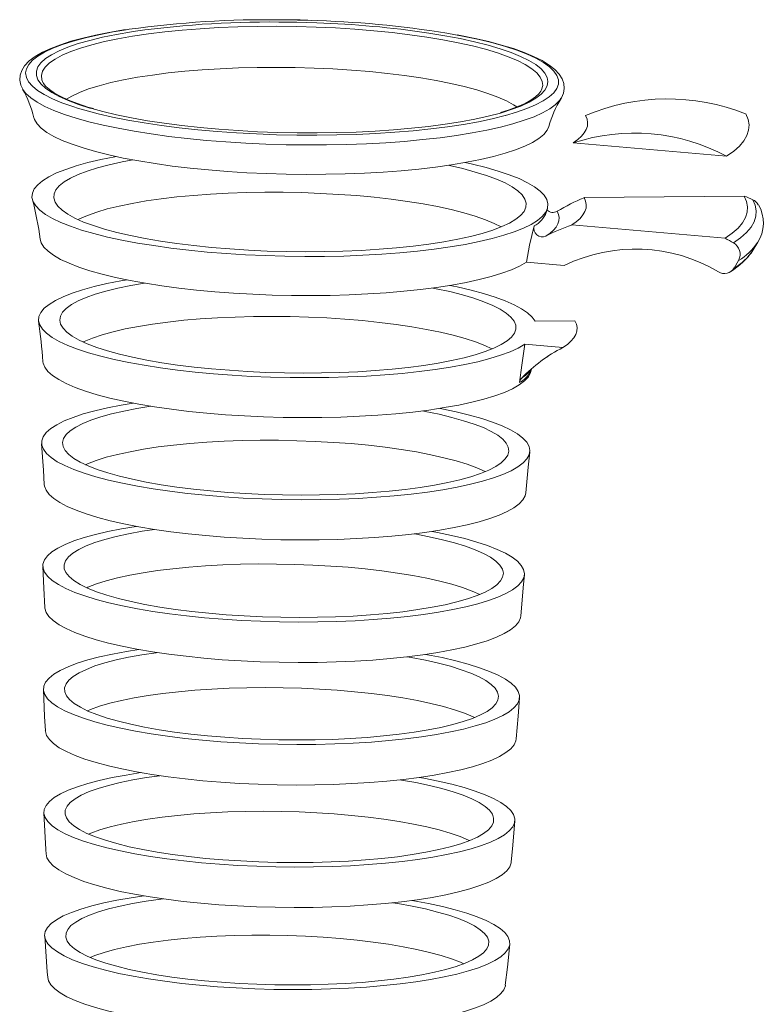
# Model space of a CAD drawing. Header units: millimetres. Extents: x 0 to 314, y -1 to 235.
# Tile 2 of 2: x 159 to 248, y 118 to 235. Entities that reach past the tile are written whole.
import ezdxf

# ---------------------------------------------------------------- set-up
doc = ezdxf.new("R2010")
doc.units = ezdxf.units.MM

msp = doc.modelspace()

# ---------------------------------------------------------------- linework, layer by layer
at = {"color": 7, "linetype": 'Continuous', "lineweight": 15}
for p, q in [((223.56, 225.68), (223.51, 225.61)), ((224.99, 220.37), (243.24, 218.79)), ((245.34, 214.05), (226.29, 213.86)), ((243.07, 209.03), (224.82, 210.61)), ((246.41, 207.65), (246.96, 208.58)), ((246.96, 208.58), (246.92, 208.51)), ((246.41, 207.65), (246.37, 207.59)), ((219.43, 206.19), (223.94, 205.8)), ((244.13, 205.49), (244.66, 206.4)), ((225.2, 199.21), (220.49, 199.16)), ((223.77, 196.03), (219.26, 196.42))]:
    msp.add_line(p, q, dxfattribs=at)
at = {"color": 8, "linetype": 'Continuous', "lineweight": 15, "flags": 128}
for points in [[(194.62, 234.92), (192.23, 234.99), (190.31, 235.02)], [(191.12, 234.74), (192.14, 234.72), (194.5, 234.65)], [(172.18, 233.89), (172.13, 233.88), (170.29, 233.58), (168.58, 233.24), (167, 232.88), (165.55, 232.49), (164.26, 232.07), (163.13, 231.64), (162.15, 231.18), (161.35, 230.7), (160.71, 230.21), (160.26, 229.71), (159.98, 229.2), (159.89, 228.69), (159.98, 228.17), (160.24, 227.65), (160.69, 227.13), (161.31, 226.62), (162.11, 226.12), (163.08, 225.63), (164.21, 225.15), (165.49, 224.7), (166.17, 224.48)], [(167.75, 224.46), (167.54, 224.52), (166.16, 224.96), (164.94, 225.41), (163.88, 225.89), (162.99, 226.37), (162.27, 226.87), (161.72, 227.37), (161.35, 227.88), (161.17, 228.4), (161.17, 228.9), (161.35, 229.41), (161.71, 229.91), (162.26, 230.4), (162.97, 230.87), (163.87, 231.33), (164.92, 231.76), (166.14, 232.18), (167.51, 232.57), (169.03, 232.94), (170.68, 233.28), (172.46, 233.58), (172.94, 233.66)], [(221.16, 226.54), (221.23, 226.68), (221.37, 227.19), (221.32, 227.69), (221.08, 228.2), (220.67, 228.7), (220.07, 229.2), (219.3, 229.69), (218.36, 230.17), (217.25, 230.63), (215.99, 231.08), (214.57, 231.51), (213.01, 231.91), (211.32, 232.29), (209.51, 232.64), (207.59, 232.96), (205.57, 233.24), (203.46, 233.5), (201.28, 233.72), (199.04, 233.9), (196.75, 234.05), (194.43, 234.15), (192.1, 234.22), (189.76, 234.25), (187.43, 234.24), (185.13, 234.18), (182.86, 234.09), (180.65, 233.96), (178.51, 233.79), (176.45, 233.59), (174.48, 233.35), (172.61, 233.07), (170.87, 232.76), (169.25, 232.42), (167.77, 232.06), (166.43, 231.66), (165.25, 231.25), (164.24, 230.81), (163.39, 230.35), (162.71, 229.88), (162.21, 229.39), (161.9, 228.9), (161.76, 228.39), (161.81, 227.89), (161.94, 227.56)], [(207.83, 233.44), (209.73, 233.13), (211.56, 232.78), (213.28, 232.4), (214.87, 232), (216.31, 231.58), (217.61, 231.13), (218.75, 230.66), (219.73, 230.18), (220.54, 229.69), (221.17, 229.19), (221.63, 228.68), (221.91, 228.17), (222, 227.66), (221.91, 227.15), (221.64, 226.65), (221.18, 226.16), (220.55, 225.68), (219.75, 225.21), (218.77, 224.76), (217.63, 224.33), (216.58, 224)], [(216.95, 223.64), (218.26, 224.03), (219.47, 224.45), (220.53, 224.9), (221.42, 225.37), (222.14, 225.85), (222.68, 226.35), (223.05, 226.85), (223.23, 227.37), (223.24, 227.88), (223.06, 228.4), (222.7, 228.92), (222.16, 229.43), (221.45, 229.94), (220.57, 230.44), (219.52, 230.92), (218.31, 231.39), (216.95, 231.84), (215.45, 232.26), (213.8, 232.67), (212.03, 233.05), (211, 233.24)], [(188.45, 220.23), (186.06, 220.34), (183.69, 220.49), (181.38, 220.67), (179.11, 220.89), (176.92, 221.15), (174.81, 221.44), (172.8, 221.76), (170.88, 222.11), (169.09, 222.49), (167.42, 222.89), (165.88, 223.32), (164.49, 223.77), (163.25, 224.23), (162.17, 224.72), (161.25, 225.22), (160.5, 225.72), (159.93, 226.24), (159.53, 226.76), (159.53, 226.76)], [(223.51, 225.61), (223.37, 225.42), (222.87, 224.91), (222.2, 224.43), (221.35, 223.95), (220.34, 223.49), (219.16, 223.06), (217.83, 222.64), (216.36, 222.25), (214.74, 221.89), (213, 221.56), (211.14, 221.26), (209.16, 220.99), (207.09, 220.76), (204.93, 220.56), (202.7, 220.4), (200.4, 220.27), (198.06, 220.19), (195.68, 220.14), (193.27, 220.13), (190.86, 220.16), (188.45, 220.23)]]:
    msp.add_lwpolyline(points, dxfattribs=at)
at = {"color": 7, "linetype": 'Continuous', "lineweight": 15, "flags": 128}
for points in [[(172, 233.88), (171.53, 233.81), (169.8, 233.52), (168.18, 233.19), (166.67, 232.84), (165.28, 232.46), (164.02, 232.05), (162.89, 231.62), (161.89, 231.16), (161.04, 230.66), (160.32, 230.13), (159.76, 229.55), (159.42, 229), (159.23, 228.45), (159.18, 227.84), (159.3, 227.26), (159.54, 226.76)], [(223.49, 225.6), (223.6, 225.74), (223.84, 226.29), (223.94, 226.85), (223.89, 227.44), (223.68, 228.01), (223.34, 228.55), (222.83, 229.09), (222.14, 229.63), (221.29, 230.16), (220.29, 230.66), (219.15, 231.14), (217.89, 231.59), (216.49, 232.02), (214.98, 232.42), (213.35, 232.8), (211.61, 233.16), (211.19, 233.23)], [(164.73, 225.56), (165.38, 225.94), (166.3, 226.38), (167.38, 226.79), (168.62, 227.18), (170.01, 227.54), (171.54, 227.87), (173.19, 228.18), (174.97, 228.45), (176.85, 228.69), (178.83, 228.9), (180.89, 229.07), (183.01, 229.2), (185.2, 229.29), (187.42, 229.35), (189.67, 229.36), (191.93, 229.34), (194.19, 229.27), (196.43, 229.17), (198.64, 229.03), (200.8, 228.85), (202.91, 228.63), (204.94, 228.38), (206.88, 228.1), (208.72, 227.79), (210.45, 227.44), (212.05, 227.07), (213.53, 226.68), (214.86, 226.26), (216.04, 225.82), (217.06, 225.37), (217.91, 224.9), (218.3, 224.65)], [(167.95, 224.45), (167.27, 224.64), (166.06, 225.05), (164.99, 225.46), (164.08, 225.88), (163.32, 226.3), (162.72, 226.71), (162.29, 227.09), (162.01, 227.44), (161.96, 227.55)], [(221.16, 226.54), (221.15, 226.52), (220.92, 226.21), (220.52, 225.84), (219.97, 225.46), (219.27, 225.08), (218.41, 224.69), (217.4, 224.32), (216.37, 223.99)], [(166.17, 224.48), (166.93, 224.26), (168.5, 223.84), (170.21, 223.45), (172.04, 223.09), (173.99, 222.75), (176.03, 222.45), (178.16, 222.17), (180.37, 221.94), (182.65, 221.73), (184.97, 221.57), (187.33, 221.44), (189.72, 221.35), (192.12, 221.3), (194.51, 221.29), (196.89, 221.32), (199.24, 221.39), (201.54, 221.49), (203.78, 221.64), (205.96, 221.82), (208.05, 222.04), (210.05, 222.29), (211.95, 222.58), (213.72, 222.9), (215.37, 223.25), (216.89, 223.62), (216.95, 223.64)], [(216.58, 224), (216.34, 223.93), (214.89, 223.55), (213.31, 223.2), (211.59, 222.88), (209.76, 222.59), (207.81, 222.33), (205.77, 222.11), (203.64, 221.92), (201.44, 221.78), (199.18, 221.67), (196.87, 221.6), (194.54, 221.56), (192.18, 221.57), (189.82, 221.62), (187.47, 221.71), (185.15, 221.84), (182.86, 222), (180.63, 222.2), (178.46, 222.44), (176.38, 222.71), (174.38, 223.01), (172.48, 223.35), (170.71, 223.71), (169.05, 224.1), (167.75, 224.46)], [(245.51, 223.82), (245.79, 223.17), (245.91, 222.53), (245.86, 221.89), (245.66, 221.25), (245.29, 220.62), (244.77, 220), (244.08, 219.39), (243.24, 218.79)], [(160.86, 223.38), (160.94, 223.14), (161.26, 222.64), (161.75, 222.13), (162.41, 221.63), (163.25, 221.15), (164.25, 220.67), (165.41, 220.21), (166.72, 219.77), (168.18, 219.34), (169.78, 218.95), (171.5, 218.57), (173.34, 218.23), (175.29, 217.91), (177.33, 217.62), (179.46, 217.37), (181.65, 217.16), (183.91, 216.97), (186.21, 216.83), (188.54, 216.72)], [(224.99, 220.37), (225.53, 220.76), (225.97, 221.16), (226.31, 221.56), (226.55, 221.97), (226.68, 222.38), (226.71, 222.79), (226.64, 223.21), (226.45, 223.63)], [(188.54, 216.72), (190.88, 216.66), (193.23, 216.63), (195.57, 216.64), (197.89, 216.69), (200.17, 216.77), (202.4, 216.9), (204.56, 217.06), (206.65, 217.26), (208.64, 217.5), (210.54, 217.76), (212.33, 218.07), (213.99, 218.4), (215.52, 218.76), (216.91, 219.14), (218.15, 219.56), (219.24, 219.99), (220.16, 220.44), (220.91, 220.91), (221.49, 221.39), (221.9, 221.89), (222.11, 222.33)], [(188.37, 206.96), (186.04, 207.07), (183.74, 207.21), (181.49, 207.39), (179.29, 207.61), (177.17, 207.86), (175.12, 208.15), (173.18, 208.46), (171.33, 208.81), (169.61, 209.18), (168.01, 209.58), (166.55, 210), (165.24, 210.45), (164.08, 210.91), (163.08, 211.38), (162.24, 211.87), (161.58, 212.37), (161.09, 212.87), (160.77, 213.38), (160.64, 213.89), (160.69, 214.4), (160.91, 214.9), (161.32, 215.39), (161.9, 215.88), (162.65, 216.35), (163.57, 216.8), (164.66, 217.23), (165.9, 217.64), (167.29, 218.03), (168.82, 218.39), (170.48, 218.72), (170.65, 218.75)], [(172.64, 218.35), (171.37, 218.11), (169.84, 217.78), (168.45, 217.41), (167.22, 217.02), (166.13, 216.61), (165.21, 216.18), (164.46, 215.73), (163.89, 215.27), (163.49, 214.79), (163.27, 214.31), (163.23, 213.82), (163.38, 213.33), (163.71, 212.84), (164.22, 212.36), (164.9, 211.88), (165.75, 211.42), (166.77, 210.96), (167.95, 210.53), (169.28, 210.11), (170.75, 209.71), (172.36, 209.34), (174.09, 209), (175.93, 208.69), (177.87, 208.4), (179.9, 208.15), (182, 207.94), (184.17, 207.76), (186.38, 207.62), (188.62, 207.51)], [(212.16, 218.04), (213.03, 217.84), (214.63, 217.44), (216.09, 217.02), (217.4, 216.58), (218.56, 216.12), (219.56, 215.64), (220.4, 215.15), (221.06, 214.65), (221.55, 214.15), (221.87, 213.64), (222, 213.13), (221.95, 212.62), (221.73, 212.12), (221.32, 211.63), (220.74, 211.15), (219.99, 210.68), (219.07, 210.23), (217.98, 209.79), (216.74, 209.38), (215.35, 209), (213.82, 208.64), (212.16, 208.3), (210.37, 208), (208.48, 207.73), (206.48, 207.5), (204.39, 207.3), (202.23, 207.14), (200, 207.01), (197.72, 206.92), (195.41, 206.87), (193.07, 206.86), (190.72, 206.89), (188.37, 206.96)], [(188.62, 207.51), (190.88, 207.45), (193.14, 207.42), (195.39, 207.44), (197.61, 207.49), (199.79, 207.59), (201.92, 207.72), (203.98, 207.89), (205.96, 208.09), (207.84, 208.33), (209.62, 208.61), (211.27, 208.91), (212.8, 209.25), (214.19, 209.61), (215.43, 210), (216.51, 210.41), (217.43, 210.84), (218.18, 211.29), (218.75, 211.75), (219.15, 212.23), (219.37, 212.71), (219.41, 213.2), (219.26, 213.69), (218.93, 214.18), (218.43, 214.66), (217.74, 215.14), (216.89, 215.61), (215.87, 216.06), (214.69, 216.5), (213.36, 216.91), (211.89, 217.31), (210.28, 217.68), (210.15, 217.71)], [(166.11, 211.25), (166.28, 211.33), (167.23, 211.75), (168.34, 212.15), (169.6, 212.52), (171.01, 212.86), (172.55, 213.18), (174.21, 213.47), (175.99, 213.72), (177.86, 213.95), (179.83, 214.13), (181.88, 214.28), (183.98, 214.39), (186.14, 214.47), (188.32, 214.5), (190.53, 214.5), (192.74, 214.46), (194.94, 214.37), (197.12, 214.25), (199.26, 214.1), (201.34, 213.9), (203.36, 213.67), (205.3, 213.41), (207.14, 213.11), (208.88, 212.79), (210.5, 212.44), (211.99, 212.06), (213.34, 211.66), (214.55, 211.24), (215.6, 210.8), (216.44, 210.38)], [(226.29, 213.86), (226.47, 213.45), (226.54, 213.03), (226.52, 212.62), (226.38, 212.2), (226.15, 211.8), (225.81, 211.39), (225.36, 211), (224.82, 210.61)], [(243.07, 209.03), (243.91, 209.63), (244.6, 210.24), (245.12, 210.86), (245.49, 211.49), (245.69, 212.13), (245.74, 212.77), (245.62, 213.41), (245.34, 214.05)], [(246.36, 213.61), (246.65, 212.96), (246.77, 212.3), (246.73, 211.65), (246.52, 211), (246.14, 210.36), (245.61, 209.72), (244.91, 209.1), (244.05, 208.49)], [(223.08, 212.25), (223.25, 211.87), (223.32, 211.49), (223.29, 211.12), (223.17, 210.74), (222.96, 210.37), (222.65, 210), (222.24, 209.64), (221.75, 209.29)], [(221.8, 212.08), (221.89, 212.41), (221.93, 212.55)], [(220.36, 210.5), (219.8, 208.19), (219.43, 206.19)], [(161.6, 208.92), (161.74, 208.48), (162.05, 207.98), (162.55, 207.49), (163.21, 207), (164.05, 206.52), (165.06, 206.05), (166.22, 205.6), (167.53, 205.17), (168.99, 204.76), (170.59, 204.37), (172.31, 204.01), (174.14, 203.68), (176.08, 203.37), (178.11, 203.1), (180.22, 202.87), (182.39, 202.66), (184.62, 202.5), (186.9, 202.37), (189.19, 202.27), (191.5, 202.22), (193.81, 202.21), (196.1, 202.23), (198.36, 202.3), (200.58, 202.4), (202.75, 202.54), (204.84, 202.72), (206.85, 202.93), (208.76, 203.18), (210.57, 203.46), (212.26, 203.77), (213.83, 204.11), (215.25, 204.48), (216.53, 204.88), (217.66, 205.29), (218.63, 205.73), (219.43, 206.19)], [(219.26, 196.42), (218.46, 195.97), (217.49, 195.53), (216.37, 195.11), (215.09, 194.72), (213.66, 194.35), (212.1, 194.01), (210.4, 193.7), (208.6, 193.41), (206.68, 193.17), (204.67, 192.95), (202.58, 192.78), (200.42, 192.64), (198.2, 192.53), (195.93, 192.47), (193.64, 192.45), (191.33, 192.46), (189.02, 192.51), (186.73, 192.6), (184.46, 192.73), (182.23, 192.9), (180.05, 193.1), (177.94, 193.34), (175.91, 193.61), (173.97, 193.92), (172.14, 194.25), (170.42, 194.61), (168.82, 195), (167.37, 195.41), (166.05, 195.84), (164.89, 196.29), (163.88, 196.76), (163.05, 197.24), (162.38, 197.73), (161.88, 198.22), (161.57, 198.72), (161.43, 199.22), (161.47, 199.72), (161.69, 200.21), (162.1, 200.7), (162.67, 201.17), (163.42, 201.63), (164.34, 202.08), (165.42, 202.5), (166.65, 202.9), (168.04, 203.28), (169.56, 203.63), (171.21, 203.95), (171.97, 204.08)], [(174.01, 203.7), (172.38, 203.42), (170.84, 203.1), (169.43, 202.75), (168.17, 202.38), (167.07, 201.99), (166.12, 201.57), (165.33, 201.14), (164.72, 200.69), (164.29, 200.23), (164.03, 199.76), (163.95, 199.28), (164.05, 198.8), (164.34, 198.32), (164.8, 197.85), (165.43, 197.38), (166.24, 196.92), (167.21, 196.47), (168.34, 196.05), (169.62, 195.63), (171.04, 195.25), (172.6, 194.88), (174.28, 194.54), (176.07, 194.23), (177.96, 193.95), (179.94, 193.71), (182, 193.5), (184.11, 193.32), (186.27, 193.18), (188.46, 193.08)], [(188.46, 193.08), (190.67, 193.02), (192.88, 192.99), (195.08, 193.01), (197.25, 193.06), (199.38, 193.15), (201.46, 193.29), (203.47, 193.45), (205.39, 193.66), (207.22, 193.9), (208.94, 194.17), (210.54, 194.47), (212.02, 194.8), (213.35, 195.16), (214.54, 195.55), (215.57, 195.95), (216.43, 196.38), (217.13, 196.82), (217.65, 197.28), (218, 197.74), (218.17, 198.22), (218.16, 198.7), (217.96, 199.17), (217.59, 199.65), (217.04, 200.12), (216.32, 200.59), (215.43, 201.04), (214.38, 201.48), (213.18, 201.9), (211.82, 202.3), (210.33, 202.68), (208.71, 203.03), (208.29, 203.11)], [(210.34, 203.42), (211.22, 203.24), (212.85, 202.85), (214.35, 202.45), (215.71, 202.02), (216.92, 201.58), (217.97, 201.12), (218.86, 200.64), (219.58, 200.16), (220.12, 199.66), (220.49, 199.16)], [(166.71, 196.69), (166.84, 196.76), (167.83, 197.16), (168.98, 197.55), (170.28, 197.91), (171.72, 198.24), (173.29, 198.55), (174.98, 198.82), (176.78, 199.06), (178.68, 199.27), (180.66, 199.44), (182.72, 199.57), (184.82, 199.66), (186.98, 199.72), (189.16, 199.73), (191.35, 199.71), (193.54, 199.65), (195.71, 199.55), (197.85, 199.41), (199.94, 199.23), (201.97, 199.02), (203.93, 198.78), (205.8, 198.5), (207.56, 198.19), (209.22, 197.85), (210.74, 197.49), (212.14, 197.1), (213.39, 196.69), (214.48, 196.26), (215.34, 195.86)], [(223.77, 196.03), (224.3, 196.41), (224.73, 196.8), (225.07, 197.19), (225.3, 197.59), (225.43, 197.99), (225.45, 198.4), (225.38, 198.8), (225.2, 199.21)], [(219.26, 196.42), (218.89, 193.94), (218.63, 191.86)], [(221.7, 194.8), (221.85, 194.9), (222.11, 195.08)], [(161.95, 194.35), (161.97, 194.19), (162.16, 193.69), (162.54, 193.2), (163.09, 192.7), (163.82, 192.22), (164.72, 191.74), (165.78, 191.28), (167.01, 190.84), (168.39, 190.42), (169.91, 190.02), (171.56, 189.64), (173.34, 189.29), (175.23, 188.98), (177.22, 188.69), (179.29, 188.44), (181.44, 188.22), (183.65, 188.04), (185.9, 187.89), (188.19, 187.79)], [(188.19, 187.79), (190.5, 187.72), (192.8, 187.7), (195.1, 187.71), (197.37, 187.76), (199.6, 187.85), (201.78, 187.99), (203.89, 188.15), (205.91, 188.36), (207.84, 188.6), (209.67, 188.88), (211.38, 189.19), (212.95, 189.52), (214.39, 189.89), (215.68, 190.28), (216.82, 190.7), (217.79, 191.13), (218.59, 191.59), (219.22, 192.06), (219.67, 192.54), (219.94, 193.03), (220.01, 193.35)], [(219.7, 193.04), (220, 193.36), (220.05, 193.41)], [(188.02, 178.03), (185.74, 178.13), (183.48, 178.27), (181.27, 178.46), (179.12, 178.67), (177.05, 178.93), (175.06, 179.21), (173.17, 179.53), (171.39, 179.88), (169.74, 180.25), (168.22, 180.65), (166.84, 181.08), (165.62, 181.52), (164.55, 181.98), (163.65, 182.45), (162.92, 182.94), (162.37, 183.43), (162, 183.93), (161.8, 184.43), (161.8, 184.93), (161.97, 185.42), (162.33, 185.91), (162.87, 186.39), (163.59, 186.85), (164.47, 187.3), (165.53, 187.72), (166.74, 188.13), (168.11, 188.51), (169.62, 188.86), (171.26, 189.18), (172.67, 189.42)], [(174.76, 189.05), (173.12, 188.78), (171.55, 188.48), (170.11, 188.15), (168.81, 187.78), (167.66, 187.4), (166.67, 186.99), (165.85, 186.57), (165.19, 186.13), (164.71, 185.67), (164.41, 185.21), (164.29, 184.74), (164.35, 184.26), (164.59, 183.79), (165.01, 183.32), (165.61, 182.85), (166.38, 182.39), (167.32, 181.95), (168.41, 181.52), (169.66, 181.11), (171.06, 180.72), (172.59, 180.36), (174.24, 180.02), (176.01, 179.71), (177.87, 179.43), (179.83, 179.19), (181.86, 178.98), (183.95, 178.8), (186.09, 178.66), (188.26, 178.56)], [(209.13, 188.79), (209.36, 188.75), (211.08, 188.39), (212.67, 188), (214.12, 187.58), (215.42, 187.15), (216.57, 186.7), (217.55, 186.23), (218.37, 185.75), (219.01, 185.26), (219.47, 184.77), (219.76, 184.27), (219.85, 183.77), (219.77, 183.27), (219.5, 182.78), (219.05, 182.3), (218.43, 181.83), (217.62, 181.37), (216.65, 180.94), (215.52, 180.52), (214.23, 180.13), (212.79, 179.76), (211.21, 179.42), (209.5, 179.12), (207.68, 178.84), (205.74, 178.6), (203.72, 178.39), (201.61, 178.22), (199.43, 178.09), (197.2, 178), (194.93, 177.95), (192.64, 177.93), (190.33, 177.96), (188.02, 178.03)], [(188.26, 178.56), (190.45, 178.5), (192.65, 178.48), (194.82, 178.49), (196.98, 178.55), (199.09, 178.64), (201.14, 178.78), (203.12, 178.95), (205.02, 179.15), (206.82, 179.39), (208.51, 179.66), (210.09, 179.97), (211.53, 180.3), (212.82, 180.66), (213.97, 181.05), (214.96, 181.45), (215.79, 181.88), (216.44, 182.32), (216.92, 182.78), (217.22, 183.24), (217.34, 183.71), (217.28, 184.18), (217.04, 184.66), (216.62, 185.13), (216.02, 185.6), (215.25, 186.05), (214.32, 186.5), (213.22, 186.93), (211.97, 187.33), (210.58, 187.72), (209.05, 188.09), (207.39, 188.43), (207.03, 188.49)], [(161.78, 184.58), (162.01, 181.43), (162.1, 179.73)], [(167, 182.09), (167.24, 182.2), (168.28, 182.59), (169.47, 182.97), (170.82, 183.32), (172.3, 183.64), (173.91, 183.94), (175.64, 184.2), (177.48, 184.42), (179.41, 184.61), (181.42, 184.77), (183.5, 184.88), (185.62, 184.96), (187.78, 185), (189.97, 185), (192.15, 184.95), (194.33, 184.87), (196.48, 184.75), (198.6, 184.6), (200.65, 184.4), (202.64, 184.17), (204.55, 183.91), (206.35, 183.61), (208.05, 183.28), (209.63, 182.93), (211.07, 182.55), (212.37, 182.15), (213.52, 181.73), (214.51, 181.29), (214.55, 181.27)], [(219.36, 178.75), (219.65, 181.81), (219.86, 183.58)], [(162.11, 179.74), (162.13, 179.55), (162.32, 179.05), (162.68, 178.56), (163.23, 178.08), (163.95, 177.6), (164.84, 177.13), (165.89, 176.68), (167.1, 176.24), (168.46, 175.82), (169.95, 175.43), (171.58, 175.06), (173.34, 174.72), (175.2, 174.4), (177.16, 174.12), (179.2, 173.87), (181.32, 173.66), (183.5, 173.48), (185.72, 173.34), (187.98, 173.23)], [(187.98, 173.23), (190.25, 173.17), (192.53, 173.14), (194.79, 173.15), (197.03, 173.21), (199.23, 173.3), (201.37, 173.43), (203.45, 173.59), (205.45, 173.8), (207.35, 174.03), (209.15, 174.31), (210.84, 174.61), (212.39, 174.94), (213.81, 175.3), (215.08, 175.69), (216.2, 176.1), (217.16, 176.53), (217.95, 176.98), (218.57, 177.44), (219.01, 177.92), (219.28, 178.4), (219.36, 178.75)], [(187.81, 163.47), (185.55, 163.57), (183.33, 163.71), (181.15, 163.89), (179.03, 164.11), (176.99, 164.36), (175.03, 164.64), (173.17, 164.95), (171.42, 165.3), (169.79, 165.67), (168.29, 166.06), (166.93, 166.48), (165.72, 166.91), (164.67, 167.37), (163.78, 167.84), (163.06, 168.31), (162.52, 168.8), (162.15, 169.29), (161.96, 169.78), (161.95, 170.28), (162.13, 170.76), (162.48, 171.24), (163.01, 171.71), (163.72, 172.17), (164.59, 172.61), (165.63, 173.03), (166.83, 173.43), (168.18, 173.8), (169.67, 174.15), (171.29, 174.47), (173.03, 174.76), (173.07, 174.76)], [(175.22, 174.4), (173.75, 174.17), (172.13, 173.88), (170.65, 173.56), (169.3, 173.21), (168.11, 172.83), (167.07, 172.43), (166.2, 172.01), (165.49, 171.58), (164.97, 171.13), (164.62, 170.67), (164.46, 170.2), (164.47, 169.72), (164.68, 169.25), (165.06, 168.78), (165.62, 168.31), (166.36, 167.86), (167.26, 167.41), (168.33, 166.98), (169.56, 166.57), (170.93, 166.18), (172.44, 165.81), (174.08, 165.47), (175.84, 165.16), (177.69, 164.88), (179.64, 164.63), (181.66, 164.42), (183.75, 164.24), (185.88, 164.1), (188.05, 164)], [(208.22, 174.16), (208.85, 174.04), (210.54, 173.68), (212.11, 173.3), (213.54, 172.89), (214.82, 172.47), (215.95, 172.02), (216.93, 171.56), (217.73, 171.09), (218.36, 170.6), (218.82, 170.12), (219.1, 169.62), (219.19, 169.13), (219.11, 168.64), (218.85, 168.16), (218.4, 167.68), (217.78, 167.22), (216.99, 166.77), (216.04, 166.34), (214.92, 165.93), (213.64, 165.54), (212.22, 165.18), (210.67, 164.85), (208.99, 164.54), (207.19, 164.27), (205.28, 164.03), (203.28, 163.83), (201.21, 163.66), (199.06, 163.53), (196.86, 163.44), (194.62, 163.39), (192.36, 163.38), (190.08, 163.4), (187.81, 163.47)], [(188.05, 164), (190.24, 163.94), (192.42, 163.92), (194.6, 163.94), (196.74, 164), (198.84, 164.09), (200.89, 164.23), (202.86, 164.4), (204.75, 164.61), (206.53, 164.85), (208.21, 165.13), (209.76, 165.44), (211.17, 165.77), (212.44, 166.14), (213.56, 166.53), (214.52, 166.93), (215.31, 167.36), (215.92, 167.81), (216.36, 168.26), (216.61, 168.73), (216.69, 169.2), (216.58, 169.67), (216.28, 170.15), (215.81, 170.62), (215.16, 171.08), (214.34, 171.53), (213.35, 171.97), (212.2, 172.39), (210.9, 172.79), (209.46, 173.17), (207.88, 173.52), (206.18, 173.85), (206.07, 173.87)], [(161.93, 169.97), (162.07, 167.39), (162.17, 165.1)], [(167.15, 167.46), (167.27, 167.52), (168.3, 167.91), (169.48, 168.28), (170.81, 168.63), (172.27, 168.95), (173.87, 169.24), (175.58, 169.49), (177.39, 169.72), (179.3, 169.91), (181.28, 170.06), (183.33, 170.17), (185.43, 170.25), (187.57, 170.29), (189.72, 170.28), (191.89, 170.24), (194.04, 170.16), (196.16, 170.04), (198.25, 169.89), (200.28, 169.7), (202.24, 169.47), (204.12, 169.21), (205.91, 168.91), (207.58, 168.59), (209.14, 168.24), (210.57, 167.87), (211.85, 167.47), (212.99, 167.06), (213.89, 166.66)], [(218.79, 164.12), (219.09, 167.9), (219.19, 168.98)], [(162.18, 165.1), (162.18, 165.01), (162.33, 164.52), (162.66, 164.03), (163.17, 163.54), (163.86, 163.06), (164.72, 162.59), (165.75, 162.13), (166.93, 161.69), (168.27, 161.27), (169.76, 160.87), (171.38, 160.5), (173.12, 160.15), (174.98, 159.84), (176.93, 159.55), (178.98, 159.3), (181.09, 159.08), (183.27, 158.9), (185.5, 158.76), (187.76, 158.66)], [(187.76, 158.66), (190.03, 158.59), (192.31, 158.57), (194.58, 158.58), (196.82, 158.63), (199.02, 158.73), (201.16, 158.86), (203.24, 159.03), (205.23, 159.24), (207.13, 159.48), (208.91, 159.76), (210.58, 160.06), (212.12, 160.4), (213.52, 160.77), (214.77, 161.16), (215.86, 161.57), (216.79, 162.01), (217.54, 162.46), (218.12, 162.93), (218.52, 163.41), (218.74, 163.89), (218.78, 164.13)], [(187.59, 148.89), (185.33, 149), (183.1, 149.14), (180.93, 149.32), (178.81, 149.54), (176.76, 149.79), (174.81, 150.07), (172.95, 150.39), (171.21, 150.74), (169.59, 151.11), (168.11, 151.51), (166.77, 151.93), (165.58, 152.37), (164.55, 152.82), (163.69, 153.3), (163, 153.78), (162.49, 154.26), (162.16, 154.76), (162.01, 155.25), (162.05, 155.74), (162.27, 156.23), (162.67, 156.71), (163.25, 157.17), (164.01, 157.63), (164.93, 158.06), (166.03, 158.48), (167.27, 158.87), (168.67, 159.23), (170.21, 159.57), (171.88, 159.88), (173.35, 160.11)], [(175.54, 159.75), (175.41, 159.73), (173.7, 159.47), (172.11, 159.19), (170.64, 158.87), (169.31, 158.52), (168.13, 158.15), (167.11, 157.75), (166.24, 157.34), (165.55, 156.91), (165.03, 156.46), (164.69, 156.01), (164.52, 155.55), (164.54, 155.08), (164.74, 154.61), (165.12, 154.15), (165.67, 153.68), (166.4, 153.23), (167.3, 152.79), (168.35, 152.37), (169.57, 151.96), (170.92, 151.58), (172.41, 151.21), (174.03, 150.88), (175.76, 150.57), (177.6, 150.29), (179.52, 150.05), (181.52, 149.84), (183.58, 149.67), (185.69, 149.53), (187.83, 149.43)], [(207.44, 159.52), (207.67, 159.48), (209.42, 159.14), (211.03, 158.76), (212.52, 158.36), (213.86, 157.94), (215.05, 157.5), (216.07, 157.05), (216.94, 156.58), (217.62, 156.1), (218.13, 155.61), (218.46, 155.12), (218.61, 154.62), (218.57, 154.13), (218.36, 153.64), (217.95, 153.17), (217.37, 152.7), (216.62, 152.25), (215.69, 151.81), (214.6, 151.4), (213.35, 151.01), (211.95, 150.64), (210.42, 150.3), (208.75, 149.99), (206.96, 149.72), (205.06, 149.47), (203.07, 149.27), (201, 149.1), (198.85, 148.97), (196.65, 148.87), (194.41, 148.82), (192.14, 148.8), (189.87, 148.83), (187.59, 148.89)], [(187.83, 149.43), (189.99, 149.37), (192.15, 149.35), (194.3, 149.36), (196.41, 149.42), (198.49, 149.52), (200.51, 149.65), (202.46, 149.82), (204.32, 150.03), (206.08, 150.27), (207.74, 150.54), (209.27, 150.84), (210.67, 151.18), (211.92, 151.54), (213.03, 151.92), (213.97, 152.32), (214.75, 152.75), (215.36, 153.18), (215.79, 153.63), (216.04, 154.09), (216.11, 154.56), (216.01, 155.03), (215.72, 155.5), (215.25, 155.96), (214.61, 156.42), (213.8, 156.86), (212.82, 157.29), (211.68, 157.71), (210.4, 158.11), (208.97, 158.48), (207.42, 158.83), (205.74, 159.15), (205.24, 159.24)], [(162.01, 155.34), (162.15, 152.14), (162.24, 150.45)], [(167.25, 152.82), (167.6, 152.96), (168.67, 153.35), (169.9, 153.71), (171.28, 154.05), (172.8, 154.36), (174.44, 154.64), (176.19, 154.88), (178.05, 155.09), (179.99, 155.27), (182.01, 155.4), (184.09, 155.5), (186.21, 155.56), (188.36, 155.58), (190.52, 155.56), (192.68, 155.5), (194.82, 155.4), (196.94, 155.26), (199, 155.08), (201, 154.87), (202.92, 154.62), (204.75, 154.35), (206.47, 154.03), (208.08, 153.7), (209.56, 153.33), (210.9, 152.94), (212.09, 152.53), (213.12, 152.1), (213.29, 152.02)], [(218.22, 149.48), (218.44, 152.19), (218.62, 154.36)], [(162.23, 150.45), (162.24, 150.37), (162.38, 149.88), (162.71, 149.39), (163.21, 148.91), (163.89, 148.43), (164.74, 147.97), (165.76, 147.51), (166.94, 147.08), (168.26, 146.66), (169.73, 146.27), (171.33, 145.9), (173.06, 145.56), (174.89, 145.25), (176.83, 144.96), (178.85, 144.71), (180.94, 144.5), (183.1, 144.32), (185.3, 144.18), (187.53, 144.08)], [(187.53, 144.08), (189.79, 144.01), (192.04, 143.99), (194.28, 144), (196.5, 144.06), (198.67, 144.15), (200.8, 144.28), (202.85, 144.45), (204.82, 144.65), (206.69, 144.89), (208.46, 145.17), (210.11, 145.47), (211.64, 145.8), (213.02, 146.17), (214.25, 146.55), (215.33, 146.96), (216.25, 147.39), (217, 147.84), (217.57, 148.3), (217.97, 148.78), (218.19, 149.26), (218.23, 149.49)], [(187.37, 134.32), (185.13, 134.42), (182.93, 134.56), (180.78, 134.74), (178.68, 134.95), (176.66, 135.2), (174.72, 135.48), (172.89, 135.8), (171.16, 136.14), (169.56, 136.51), (168.09, 136.9), (166.77, 137.32), (165.59, 137.75), (164.58, 138.2), (163.73, 138.67), (163.05, 139.14), (162.54, 139.63), (162.21, 140.12), (162.07, 140.6), (162.1, 141.09), (162.32, 141.57), (162.72, 142.04), (163.29, 142.51), (164.04, 142.95), (164.96, 143.38), (166.04, 143.79), (167.27, 144.18), (168.65, 144.54), (170.18, 144.88), (171.83, 145.18), (173.59, 145.46), (173.61, 145.46)], [(175.85, 145.1), (174.27, 144.88), (172.63, 144.6), (171.12, 144.29), (169.74, 143.95), (168.5, 143.59), (167.43, 143.2), (166.51, 142.79), (165.77, 142.36), (165.2, 141.92), (164.81, 141.47), (164.6, 141.01), (164.58, 140.54), (164.74, 140.07), (165.08, 139.6), (165.6, 139.14), (166.3, 138.69), (167.16, 138.24), (168.2, 137.82), (169.39, 137.41), (170.73, 137.02), (172.21, 136.65), (173.82, 136.31), (175.54, 136), (177.37, 135.72), (179.29, 135.48), (181.29, 135.26), (183.35, 135.09), (185.46, 134.95), (187.61, 134.85)], [(206.68, 144.89), (207.23, 144.79), (208.96, 144.45), (210.56, 144.08), (212.03, 143.68), (213.35, 143.27), (214.53, 142.83), (215.54, 142.38), (216.4, 141.92), (217.08, 141.44), (217.58, 140.96), (217.91, 140.47), (218.05, 139.98), (218.02, 139.5), (217.8, 139.01), (217.4, 138.54), (216.83, 138.08), (216.08, 137.63), (215.17, 137.2), (214.09, 136.79), (212.85, 136.4), (211.47, 136.04), (209.95, 135.71), (208.3, 135.4), (206.53, 135.13), (204.65, 134.89), (202.68, 134.69), (200.63, 134.52), (198.51, 134.39), (196.33, 134.29), (194.12, 134.24), (191.87, 134.23), (189.62, 134.25), (187.37, 134.32)], [(187.61, 134.85), (189.77, 134.79), (191.93, 134.77), (194.08, 134.79), (196.2, 134.85), (198.28, 134.94), (200.3, 135.08), (202.24, 135.25), (204.1, 135.46), (205.85, 135.71), (207.49, 135.99), (209.01, 136.3), (210.38, 136.63), (211.62, 137), (212.69, 137.39), (213.61, 137.79), (214.35, 138.22), (214.92, 138.66), (215.31, 139.12), (215.52, 139.58), (215.54, 140.05), (215.39, 140.51), (215.04, 140.98), (214.52, 141.44), (213.83, 141.9), (212.96, 142.34), (211.92, 142.77), (210.73, 143.18), (209.39, 143.57), (207.91, 143.93), (206.3, 144.27), (204.58, 144.58), (204.43, 144.61)], [(162.07, 140.69), (162.29, 136.31), (162.33, 135.78)], [(167.36, 138.16), (167.65, 138.28), (168.71, 138.66), (169.93, 139.02), (171.29, 139.35), (172.78, 139.66), (174.4, 139.93), (176.13, 140.17), (177.96, 140.38), (179.88, 140.55), (181.87, 140.69), (183.92, 140.78), (186.01, 140.84), (188.13, 140.86), (190.26, 140.84), (192.4, 140.78), (194.51, 140.68), (196.59, 140.55), (198.63, 140.37), (200.6, 140.16), (202.49, 139.92), (204.3, 139.64), (206, 139.34), (207.59, 139), (209.05, 138.64), (210.37, 138.26), (211.54, 137.85), (212.56, 137.43), (212.68, 137.38)], [(217.62, 134.83), (217.81, 136.84), (218.05, 139.72)], [(162.32, 135.79), (162.42, 135.34), (162.71, 134.85), (163.18, 134.37), (163.83, 133.89), (164.65, 133.43), (165.64, 132.97), (166.79, 132.53), (168.1, 132.11), (169.55, 131.72), (171.14, 131.34), (172.85, 131), (174.68, 130.68), (176.61, 130.4), (178.63, 130.15), (180.72, 129.93), (182.88, 129.75), (185.08, 129.61), (187.32, 129.51)], [(187.32, 129.51), (189.57, 129.44), (191.82, 129.42), (194.07, 129.43), (196.28, 129.49), (198.46, 129.58), (200.57, 129.72), (202.62, 129.89), (204.58, 130.1), (206.45, 130.34), (208.21, 130.62), (209.84, 130.93), (211.34, 131.27), (212.7, 131.63), (213.91, 132.03), (214.96, 132.44), (215.85, 132.87), (216.56, 133.32), (217.09, 133.79), (217.45, 134.26), (217.62, 134.75), (217.63, 134.83)], [(187.15, 119.74), (184.91, 119.85), (182.71, 119.99), (180.56, 120.17), (178.46, 120.39), (176.44, 120.64), (174.51, 120.92), (172.69, 121.24), (170.97, 121.58), (169.39, 121.95), (167.93, 122.35), (166.63, 122.77), (165.47, 123.21), (164.48, 123.66), (163.66, 124.13), (163.01, 124.61), (162.54, 125.09), (162.26, 125.58), (162.15, 126.07), (162.23, 126.55), (162.49, 127.03), (162.94, 127.51), (163.56, 127.96), (164.36, 128.41), (165.33, 128.83), (166.46, 129.23), (167.74, 129.61), (169.18, 129.97), (170.75, 130.29), (172.44, 130.58), (173.95, 130.8)], [(176.26, 130.45), (175.96, 130.41), (174.23, 130.17), (172.61, 129.9), (171.12, 129.59), (169.76, 129.26), (168.54, 128.9), (167.48, 128.52), (166.58, 128.11), (165.85, 127.69), (165.28, 127.26), (164.9, 126.81), (164.69, 126.35), (164.67, 125.89), (164.83, 125.43), (165.16, 124.97), (165.68, 124.51), (166.37, 124.07), (167.22, 123.63), (168.24, 123.21), (169.42, 122.8), (170.74, 122.42), (172.2, 122.06), (173.79, 121.72), (175.49, 121.42), (177.29, 121.14), (179.19, 120.9), (181.16, 120.69), (183.19, 120.52), (185.27, 120.38), (187.39, 120.28)], [(205.84, 130.26), (206.03, 130.22), (207.8, 129.89), (209.45, 129.53), (210.98, 129.15), (212.36, 128.74), (213.59, 128.31), (214.66, 127.86), (215.57, 127.4), (216.3, 126.93), (216.86, 126.45), (217.24, 125.96), (217.44, 125.47), (217.45, 124.99), (217.28, 124.5), (216.92, 124.03), (216.39, 123.56), (215.68, 123.11), (214.79, 122.68), (213.74, 122.26), (212.54, 121.87), (211.18, 121.5), (209.67, 121.17), (208.04, 120.86), (206.28, 120.58), (204.42, 120.34), (202.45, 120.13), (200.41, 119.96), (198.29, 119.82), (196.12, 119.73), (193.9, 119.67), (191.66, 119.66), (189.4, 119.68), (187.15, 119.74)], [(187.39, 120.28), (189.52, 120.22), (191.65, 120.2), (193.78, 120.22), (195.87, 120.28), (197.92, 120.37), (199.91, 120.51), (201.82, 120.68), (203.65, 120.89), (205.38, 121.13), (207, 121.4), (208.5, 121.71), (209.86, 122.04), (211.07, 122.4), (212.14, 122.78), (213.04, 123.18), (213.77, 123.61), (214.33, 124.04), (214.72, 124.49), (214.92, 124.94), (214.95, 125.4), (214.79, 125.87), (214.45, 126.33), (213.94, 126.78), (213.25, 127.23), (212.39, 127.67), (211.37, 128.09), (210.2, 128.5), (208.88, 128.88), (207.42, 129.24), (205.83, 129.57), (204.13, 129.88), (203.52, 129.98)], [(162.16, 126.02), (162.45, 121.77), (162.51, 121.1)], [(167.55, 123.49), (168.1, 123.71), (169.21, 124.08), (170.47, 124.43), (171.87, 124.75), (173.41, 125.04), (175.06, 125.31), (176.83, 125.53), (178.69, 125.72), (180.63, 125.88), (182.64, 126), (184.7, 126.08), (186.8, 126.12), (188.92, 126.12), (191.04, 126.08), (193.16, 126), (195.25, 125.88), (197.3, 125.72), (199.29, 125.53), (201.22, 125.31), (203.05, 125.04), (204.79, 124.75), (206.42, 124.43), (207.93, 124.08), (209.29, 123.71), (210.52, 123.31), (211.59, 122.9), (211.98, 122.72)], [(216.92, 120.17), (217.18, 122.33), (217.45, 125.07)], [(162.51, 121.11), (162.61, 120.7), (162.89, 120.22), (163.35, 119.74), (163.99, 119.27), (164.8, 118.81), (165.77, 118.37), (166.91, 117.93), (168.19, 117.52), (169.62, 117.13), (171.19, 116.76), (172.87, 116.43), (174.67, 116.11), (176.57, 115.83), (178.56, 115.59), (180.62, 115.37), (182.74, 115.2), (184.91, 115.06), (187.11, 114.96)], [(187.11, 114.96), (189.32, 114.89), (191.54, 114.87), (193.75, 114.88), (195.93, 114.94), (198.07, 115.03), (200.16, 115.16), (202.17, 115.33), (204.1, 115.54), (205.94, 115.78), (207.67, 116.05), (209.28, 116.35), (210.76, 116.69), (212.09, 117.05), (213.28, 117.43), (214.32, 117.84), (215.19, 118.27), (215.89, 118.71), (216.41, 119.17), (216.76, 119.64), (216.93, 120.11), (216.94, 120.17)]]:
    msp.add_lwpolyline(points, dxfattribs=at)
at = {"color": 7, "linetype": 'Continuous', "lineweight": 15}
for centre, radius, start, end in [((188.64, 115.65), 119.38, 89.1994, 97.9247), ((188.87, 118.84), 115.92, 88.8898, 97.8989), ((190.04, 137.05), 97.98, 87.7555, 89.8414), ((190.78, 119.21), 115.5, 81.5105, 88.1556), ((191.07, 119.26), 115.71, 80.0809, 88.2416), ((147.51, 220.11), 13.74, 13.7309, 29.0047), ((234.41, 218.98), 12.75, 148.4264, 164.8769), ((236.21, 200.55), 25.06, 68.2286, 112.9224), ((232.27, 198.28), 23.26, 61.8542, 108.237), ((128.12, 204.85), 33.73, 6.918, 15.0483), ((236.2, 190.2), 25.65, 112.7294, 120.7458), ((236.28, 191.67), 24.14, 65.3211, 67.971), ((245.77, 212.32), 1.42, 29.3708, 65.4663), ((222.57, 213.1), 0.995, 225.8244, 301.3669), ((243.32, 210.85), 4.29, 326.636, 30.41), ((221.34, 210.22), 1.02, 163.9668, 294.0682), ((231.78, 190.15), 21.61, 108.8025, 117.6677), ((231.36, 186.51), 25.38, 59.9786, 62.5065), ((232.4, 188.46), 19.29, 59.2465, 116.0131), ((239.4, 212.21), 8.35, 301.0269, 326.2786), ((243.29, 207.14), 1.55, 331.5386, 60.5921), ((242.97, 206.19), 1.35, 238.413, 328.9811), ((93.72, 189.44), 68.4, 4.1129, 8.1678), ((231.88, 180), 17.96, 116.8396, 136.3888), ((219.54, 191.77), 0.919, 136.7169, 173.8569)]:
    msp.add_arc(centre, radius, start, end, dxfattribs=at)
at = {"color": 8, "linetype": 'Continuous', "lineweight": 15}
for centre, radius, start, end in [((218.94, 213.22), 3.07, 297.595, 338.7275), ((241.13, 212.44), 7, 300.2806, 325.8165), ((240.63, 211.47), 6.93, 300.2721, 325.8906), ((216.97, 194.78), 3.36, 299.6246, 331.5213), ((216.5, 196.21), 4.49, 301.8184, 315.7096)]:
    msp.add_arc(centre, radius, start, end, dxfattribs=at)

doc.saveas('drawing.dxf')
